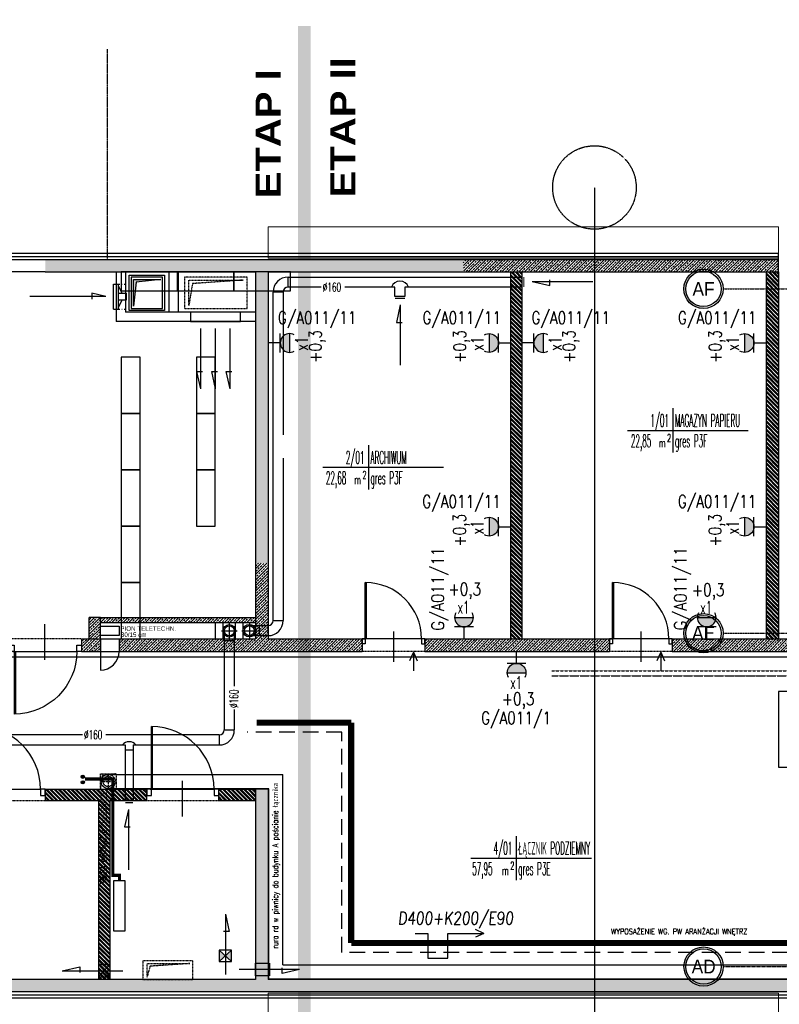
# Model space of a CAD drawing. Header units: inches. Extents: x -145354 to -97635, y 38777 to 78670.
# Tile 10 of 231: x -144502 to -143289, y 43098 to 44671. Entities that reach past the tile are written whole.
import ezdxf
from ezdxf.enums import TextEntityAlignment as Align

# ---------------------------------------------------------------- set-up
doc = ezdxf.new("R2010")
doc.units = ezdxf.units.IN
doc.header["$MEASUREMENT"] = 0
for name, pattern in [('CENTER', [2, 1.25, -0.25, 0.25, -0.25]), ('DASHDOT', [1, 0.5, -0.25, 0, -0.25]), ('DASHDOT2', [12.7, 6.35, -3.175, 0, -3.175]), ('DASHED', [0.75, 0.5, -0.25]), ('DASHED2', [0.375, 0.25, -0.125]), ('DIVIDE', [31.75, 12.7, -6.35, 0, -6.35, 0, -6.35]), ('HIDDEN', [0.375, 0.25, -0.125])]:
    doc.linetypes.add(name, pattern=pattern)
doc.layers.get('0').update_dxf_attribs({"color": 101})
doc.layers.add('0-sekcje', color=1, linetype='Continuous', lineweight=18)
for name, color, linetype in [('Drz---drzwi', 5, 'Continuous'), ('E-OPIS_POM', 6, 'Continuous'), ('E35', 6, 'Continuous'), ('E50', 3, 'Continuous'), ('E50_kor', 3, 'Continuous'), ('E90_kor', 6, 'Continuous'), ('etapowanie', 142, 'Continuous'), ('Ins-kan', 54, 'Continuous'), ('Ins-tele-opis', 216, 'Continuous'), ('Ins-went', 141, 'Continuous'), ('Ins-wod', 152, 'Continuous'), ('m-went-opis', 86, 'Continuous'), ('m-went-strzałki', 161, 'Continuous'), ('m-went-wentylacja', 255, 'Continuous'), ('m-went-wywiew', 1, 'Continuous'), ('Mw-cr-rury', 160, 'DIVIDE'), ('Mw-wc-rury', 160, 'DASHDOT'), ('Opis-info', 2, 'Continuous'), ('Os-osie glowne', 8, 'CENTER'), ('Os-osie-opis', 8, 'Continuous'), ('Sc-beton', 7, 'Continuous'), ('Sc-beton-hatch', 86, 'Continuous'), ('Sc-cegla pustak', 42, 'Continuous'), ('Sc-cegla pustak-hatch', 8, 'Continuous'), ('Sc-izolacja term-styropian', 151, 'STYROPIAN-KA'), ('Sc-nadproza kon', 5, 'DASHED2'), ('Sc-silikat', 61, 'Continuous'), ('Sch-opis', 51, 'Continuous'), ('W-idok pod', 5, 'DASHED'), ('W-otwor-strop', 126, 'Continuous'), ('W-otwor-strop-nad', 126, 'DASHED2'), ('Wyp-meble', 155, 'Continuous')]:
    doc.layers.add(name, color=color, linetype=linetype)
doc.styles.add('ARIAL_BLACK', font='ariblk.TTF', dxfattribs={"width": 1.2})
doc.styles.add('dwg_opis duży', font='ARIAL.TTF', dxfattribs={"width": 0.9})
doc.styles.add('KA wymiar', font='romans.shx', dxfattribs={"width": 0.6})
doc.styles.add('ROMANS', font='romans', dxfattribs={"width": 0.85})
doc.styles.add('TYTUL2', font='ARIAL.TTF')
doc.styles.add('wymiar', font='romand.shx', dxfattribs={"width": 0.6})
doc.linetypes.add('STYROPIAN-KA', pattern='A,0.0001,-0.1,[135,ltypeshp.shx,S=0.1,R=0,X=-0.1,Y=0],0,[135,ltypeshp.shx,S=0.1,R=180,X=0.1,Y=0],-0.1', length=0.2001)
doc.linetypes.add('ZIGZAG', pattern='A,0.00254,-5.08,[131,ltypeshp.shx,S=5.08,R=0,X=-5.08,Y=0],-10.16,[131,ltypeshp.shx,S=5.08,R=180,X=5.08,Y=0],-5.08', length=20.32254)
pattern_1 = [(45, (-196198.756, 61066.077), (-4.49012806, 4.49012806), []), (45, (-196194.2656, 61066.077), (-4.49012806, 4.49012806), [3.175, -1.5875])]
pattern_2 = [(135, (-196198.7557, 61066.077), (-3.36759605, -3.36759605), []), (135, (-196198.7557, 61068.322), (-3.36759605, -3.36759605), [])]

# ---------------------------------------------------------------- blocks, each defined once
blk = doc.blocks.new('pow')
for p, q in [((0, 0.523), (0, -0.523)), ((-1.075, 0), (1.78, 0))]:
    blk.add_line(p, q)
at = {"style": 'KA wymiar', "width": 0.6}
for s, height, p in [('2', 0.18, (-0.139, -0.27)), ('m', 0.21, (-0.333, -0.401))]:
    blk.add_text(s, height=height, dxfattribs=at).set_placement(p)
at = {"style": 'KA wymiar'}
for tag, width, p in [('01', 0.7, (-0.131, 0.084)), ('000.00', 0.6, (-0.364, -0.401))]:
    blk.add_attdef(tag, text='', height=0.3, dxfattribs=dict(at, width=width)).set_placement(p, align=Align.RIGHT)
blk.add_attdef('POMIESZCZENIE', (0.071, 0.084), '', height=0.3, dxfattribs=at)
at = {"style": 'KA wymiar', "width": 0.8}
blk.add_attdef('POSADZKA', (0.071, -0.401), '', height=0.3, dxfattribs=at)
blk = doc.blocks.new('_opis_osi')
blk.add_hatch(color=256).paths.add_polyline_path([(32, -32), (28.8, -32, -1), (-28.8, -32), (-32, -32, 1)])
for radius in [32, 28.8]:
    blk.add_circle((0, -32), radius)
at = {"style": 'dwg_opis duży', "width": 0.9}
blk.add_attdef('AXNAMEV', text='', height=22.4, rotation=90, dxfattribs=at).set_placement((0, -32), align=Align.MIDDLE_CENTER)
blk = doc.blocks.new('_0630_DRZWI_90')
at = {"ltscale": 7}
for p, q in [((5, 8), (5, 98)), ((6.8, 8), (6.8, 98))]:
    blk.add_line(p, q, dxfattribs=at)
at = {"ltscale": 25}
for p, q in [((50, 19.7), (50, -28.9)), ((5, 8), (0, 8)), ((0, 8), (5, 8)), ((0, 0), (0, 8)), ((5, 0), (0, 0)), ((5, 0), (0, 0)), ((95, 8), (5, 8)), ((5, 8), (5, 0)), ((95, 8), (95, 0)), ((100, 8), (95, 8)), ((95, 0), (100, 0)), ((95, 0), (100, 0)), ((100, 0), (100, 8))]:
    blk.add_line(p, q, dxfattribs=at)
at = {"ltscale": 7}
blk.add_arc((5, 8), 90, 0, 90, dxfattribs=at)
blk = doc.blocks.new('_gfjkhgjhlhjk')
at = {"ltscale": 7}
for p, q in [((7.5, 10), (7.5, 110)), ((9.5, 10), (9.5, 110)), ((56.5, 23.4), (56.5, -33.6))]:
    blk.add_line(p, q, dxfattribs=at)
for points in [[(0, 0), (7.5, 0), (7.5, 10), (0, 10)], [(107.5, 0), (115, 0), (115, 10), (107.5, 10)]]:
    blk.add_lwpolyline(points, close=True, dxfattribs=at)
blk.add_lwpolyline([(5.5, 10), (107.5, 10)], dxfattribs=at)
blk.add_arc((7.5, 10), 100, 0, 90)
blk = doc.blocks.new('W160')
at = {"layer": 'm-went-wywiew', "color": 254, "linetype": 'HIDDEN'}
for p, q in [((-141996.4, 41106.1), (-141996.4, 41081.6)), ((-142008.7, 41093.8), (-141984.1, 41093.8))]:
    blk.add_line(p, q, dxfattribs=at)
at = {"layer": 'm-went-wywiew', "color": 254}
blk.add_circle((-141996.4, 41093.8), 10, dxfattribs=at)
at = {"layer": 'm-went-wywiew'}
blk.add_circle((-141996.4, 41093.8), 8, dxfattribs=at)
blk = doc.blocks.new('st')
at = {"layer": 'm-went-strzałki', "lineweight": -3}
blk.add_line((55839.6, 14820.4), (55867.6, 14826.7), dxfattribs=at)
at = {"layer": 'm-went-strzałki'}
for p, q in [((55839.6, 14820.4), (55936.1, 14820.4)), ((55867.6, 14826.7), (55867.6, 14820.4)), ((55867.6, 14820.4), (55867.6, 14817.6))]:
    blk.add_line(p, q, dxfattribs=at)
blk = doc.blocks.new('_GFKJGKJ')
at = {"linetype": 'DASHED', "ltscale": 0.3}
for p, q in [((-11.2, 0), (11.3, 0)), ((0, 11.3), (0, -11.2))]:
    blk.add_line(p, q, dxfattribs=at)
for radius in [11.3, 8.25]:
    blk.add_circle((0, 0), radius, dxfattribs=at)
blk = doc.blocks.new('_STRZAŁKA_WENT')
for q in [(-6, -14), (0, -30.2), (6, -14)]:
    blk.add_line((0, 0), q)
blk = doc.blocks.new('G1')
at = {"layer": 'E35'}
blk.add_hatch(color=256, dxfattribs=at).paths.add_polyline_path([(10, 22.8), (-10, 22.8, 1)])
for p, q in [((-10, 22.8), (10, 22.8)), ((10, 12.8), (-10, 12.8))]:
    blk.add_line(p, q, dxfattribs=at)
blk.add_arc((0, 22.8), 10, 150, 30, dxfattribs=at)
at = {"layer": 'E50'}
blk.add_line((0, 12.8), (0, 0), dxfattribs=at)

msp = doc.modelspace()

# ---------------------------------------------------------------- hatches: boundary and pattern name
at = {"layer": 'm-went-wentylacja'}
h = msp.add_hatch(color=256, dxfattribs=at)
h.paths.add_polyline_path([(-144398.69, 43461.97, 1), (-144403.94, 43461.97, 1)])
h.paths.add_polyline_path([(-144403.94, 43453.04, 1), (-144398.69, 43453.04, 1)])
at = {"layer": 'm-went-wywiew'}
msp.add_hatch(color=256, dxfattribs=at).paths.add_polyline_path([(-144320.21, 44256.33), (-144320.21, 44213.65), (-144316.1, 44251.95), (-144276.42, 44256.33)])
h = msp.add_hatch(color=256, dxfattribs=at)
h.paths.add_polyline_path([(-144183.62, 43184.79), (-144183.62, 43174.79), (-144174.73, 43174.79), (-144173.62, 43175.79)])
h.paths.add_polyline_path([(-144174.73, 43174.79), (-144183.62, 43174.79), (-144183.62, 43166.79)])
h.paths.add_polyline_path([(-144163.62, 43174.79), (-144172.51, 43174.79), (-144163.62, 43166.79)])
h.paths.add_polyline_path([(-144163.62, 43184.79), (-144173.62, 43175.79), (-144172.51, 43174.79), (-144163.62, 43174.79)])
h = msp.add_hatch(color=256, dxfattribs=at)
h.paths.add_polyline_path([(-144358.21, 43162.11), (-144368.21, 43162.11), (-144368.21, 43153.22), (-144367.21, 43152.11)])
h.paths.add_polyline_path([(-144368.21, 43153.22), (-144368.21, 43162.11), (-144376.21, 43162.11)])
h.paths.add_polyline_path([(-144368.21, 43142.11), (-144368.21, 43151), (-144376.21, 43142.11)])
h.paths.add_polyline_path([(-144358.21, 43142.11), (-144367.21, 43152.11), (-144368.21, 43151), (-144368.21, 43142.11)])
at = {"layer": 'Sc-beton-hatch'}
h = msp.add_hatch(dxfattribs=at)
h.set_pattern_fill('ANSI33', color=256, style=0)
h.set_pattern_definition(pattern_1)
h.paths.add_polyline_path([(-144125.21, 44268.16), (-144125.21, 44137.16), (-144115.21, 44137.16), (-144115.21, 44278.16), (-144139.72, 44278.16), (-144139.72, 44268.16)])
h.paths.add_polyline_path([(-144115.21, 44278.16), (-144115.21, 44288.16), (-144139.72, 44288.16), (-144139.72, 44278.16)])
h.paths.add_polyline_path([(-144115.21, 44278.16), (-143793.38, 44278.16), (-143794.18, 44288.16), (-144115.21, 44288.16)])
h.paths.add_polyline_path([(-144105.21, 44268.16), (-143792.57, 44268.16), (-143793.38, 44278.16), (-144115.21, 44278.16), (-144115.21, 44137.16), (-144105.21, 44137.16)])
h.paths.add_polyline_path([(-144105.21, 44137.16), (-144115.21, 44137.16), (-144115.21, 43803.16), (-144105.21, 43803.16)])
h.paths.add_polyline_path([(-144125.21, 43803.16), (-144115.21, 43803.16), (-144115.21, 44137.16), (-144125.21, 44137.16)])
h.paths.add_polyline_path([(-144426.21, 44278.16), (-144426.21, 44268.16), (-144139.72, 44268.16), (-144139.72, 44278.16)])
h.paths.add_polyline_path([(-144426.21, 44288.16), (-144426.21, 44278.16), (-144139.72, 44278.16), (-144139.72, 44288.16)])
h.paths.add_polyline_path([(-144461.21, 44278.16), (-144461.21, 44268.16), (-144426.21, 44268.16), (-144426.21, 44278.16)])
h.paths.add_polyline_path([(-144426.21, 44278.16), (-144426.21, 44288.16), (-144461.21, 44288.16), (-144461.21, 44278.16)])
h.paths.add_polyline_path([(-144066.6, 44269.7), (-144066.6, 44286.62), (-144049.35, 44286.62), (-144049.35, 44269.7)], flags=9)
h.paths.add_polyline_path([(-144066.6, 44285.19), (-144066.6, 44301.13), (-144049.35, 44301.13), (-144049.35, 44285.19)], flags=9)
h = msp.add_hatch(dxfattribs=at)
h.set_pattern_fill('ANSI33', color=256, style=0)
h.set_pattern_definition(pattern_1)
h.paths.add_polyline_path([(-143584.21, 44278.16), (-143793.38, 44278.16), (-143792.57, 44268.16), (-143584.21, 44268.16)])
h.paths.add_polyline_path([(-143584.21, 44288.16), (-143794.18, 44288.16), (-143793.38, 44278.16), (-143584.21, 44278.16)])
h.paths.add_polyline_path([(-143300.21, 44278.16), (-143584.21, 44278.16), (-143584.21, 44268.16), (-143300.21, 44268.16)])
h.paths.add_polyline_path([(-143300.21, 44288.16), (-143584.21, 44288.16), (-143584.21, 44278.16), (-143300.21, 44278.16)])
h.paths.add_polyline_path([(-143290.21, 44278.16), (-143300.21, 44278.16), (-143300.21, 44268.16), (-143290.21, 44268.16)])
h.paths.add_polyline_path([(-143290.21, 44288.16), (-143300.21, 44288.16), (-143300.21, 44278.16), (-143290.21, 44278.16)])
h = msp.add_hatch(dxfattribs=at)
h.set_pattern_fill('ANSI33', color=256, style=0)
h.set_pattern_definition(pattern_1)
h.paths.add_polyline_path([(-144373.21, 43672.16), (-144403.21, 43672.16), (-144403.21, 43662.16), (-144373.21, 43662.16)])
h.paths.add_polyline_path([(-144373.21, 43682.16), (-144403.21, 43682.16), (-144403.21, 43672.16), (-144373.21, 43672.16)])
h.paths.add_polyline_path([(-144115.21, 43803.16), (-144125.21, 43803.16), (-144125.21, 43682.16), (-144343.21, 43682.16), (-144343.21, 43672.16), (-144115.21, 43672.16)])
h.paths.add_polyline_path([(-144115.21, 43672.16), (-144343.21, 43672.16), (-144343.21, 43662.16), (-144115.21, 43662.16)])
h.paths.add_polyline_path([(-143955.21, 43672.16), (-144115.21, 43672.16), (-144115.21, 43662.16), (-143955.21, 43662.16)])
h.paths.add_polyline_path([(-143955.21, 43682.16), (-144105.21, 43682.16), (-144105.21, 43803.16), (-144115.21, 43803.16), (-144115.21, 43672.16), (-143955.21, 43672.16)])
h.paths.add_polyline_path([(-144066.6, 43663.7), (-144066.6, 43680.62), (-144049.35, 43680.62), (-144049.35, 43663.7)], flags=9)
h.paths.add_polyline_path([(-144123.67, 43751.69), (-144106.75, 43751.69), (-144106.75, 43734.44), (-144123.67, 43734.44)], flags=9)
h.paths.add_polyline_path([(-144123.67, 43774.93), (-144106.75, 43774.93), (-144106.75, 43757.68), (-144123.67, 43757.68)], flags=9)
h = msp.add_hatch(dxfattribs=at)
h.set_pattern_fill('ANSI33', color=256, style=0)
h.set_pattern_definition(pattern_1)
h.paths.add_polyline_path([(-144373.21, 43716.16), (-144391.21, 43716.16), (-144391.21, 43682.16), (-144373.21, 43682.16)])
h.paths.add_polyline_path([(-144125.21, 43716.16), (-144373.21, 43716.16), (-144373.21, 43708.16), (-144125.21, 43708.16)])
h = msp.add_hatch(dxfattribs=at)
h.set_pattern_fill('ANSI33', color=256, style=0)
h.set_pattern_definition(pattern_1)
h.paths.add_polyline_path([(-143855.21, 43672.16), (-143855.21, 43662.16), (-143743.85, 43662.16), (-143744.66, 43672.16)])
h.paths.add_polyline_path([(-143855.21, 43682.16), (-143855.21, 43674.16), (-143855.21, 43672.16), (-143744.66, 43672.16), (-143745.46, 43682.16)])
h.paths.add_polyline_path([(-143584.21, 43672.16), (-143584.21, 43682.16), (-143745.46, 43682.16), (-143744.66, 43672.16)])
h.paths.add_polyline_path([(-143584.21, 43662.16), (-143584.21, 43672.16), (-143744.66, 43672.16), (-143743.85, 43662.16)])
h.paths.add_polyline_path([(-143560.21, 43662.16), (-143560.21, 43672.16), (-143584.21, 43672.16), (-143584.21, 43662.16)])
h.paths.add_polyline_path([(-143560.21, 43672.16), (-143560.21, 43682.16), (-143584.21, 43682.16), (-143584.21, 43672.16)])
h = msp.add_hatch(dxfattribs=at)
h.set_pattern_fill('ANSI33', color=256, style=0)
h.set_pattern_definition(pattern_1)
h.paths.add_polyline_path([(-143300.21, 43672.16), (-143460.21, 43672.16), (-143460.21, 43662.16), (-143300.21, 43662.16)])
h.paths.add_polyline_path([(-143300.21, 43682.16), (-143460.21, 43682.16), (-143460.21, 43674.16), (-143460.21, 43672.16), (-143300.21, 43672.16)])
h.paths.add_polyline_path([(-142981.21, 43672.16), (-143300.21, 43672.16), (-143300.21, 43662.16), (-142981.21, 43662.16)])
h.paths.add_polyline_path([(-142981.21, 43682.16), (-143290.21, 43682.16), (-143300.21, 43682.16), (-143300.21, 43672.16), (-142981.21, 43672.16)])
h = msp.add_hatch(dxfattribs=at)
h.set_pattern_fill('ANSI33', color=256, style=0)
h.set_pattern_definition(pattern_1)
h.paths.add_polyline_path([(-144115.21, 43432.16), (-144125.21, 43432.16), (-144125.21, 43138.16), (-144547.9, 43138.16), (-144547.9, 43128.16), (-144115.21, 43128.16)])
h.paths.add_polyline_path([(-144115.21, 43128.16), (-144547.9, 43128.16), (-144547.9, 43118.16), (-144115.21, 43118.16)])
h.paths.add_polyline_path([(-143853.14, 43128.16), (-144115.21, 43128.16), (-144115.21, 43118.16), (-143853.14, 43118.16)])
h.paths.add_polyline_path([(-143853.14, 43138.16), (-144105.21, 43138.16), (-144105.21, 43432.16), (-144115.21, 43432.16), (-144115.21, 43128.16), (-143853.14, 43128.16)])
h.paths.add_polyline_path([(-144105.21, 43442.16), (-144115.21, 43442.16), (-144115.21, 43432.16), (-144105.21, 43432.16)])
h.paths.add_polyline_path([(-144115.21, 43442.16), (-144125.21, 43442.16), (-144125.21, 43432.16), (-144115.21, 43432.16)])
h.paths.add_polyline_path([(-143700.92, 43128.16), (-143853.14, 43128.16), (-143853.14, 43118.16), (-143700.11, 43118.16)])
h.paths.add_polyline_path([(-143701.72, 43138.16), (-143853.14, 43138.16), (-143853.14, 43128.16), (-143700.92, 43128.16)])
h.paths.add_polyline_path([(-143584.21, 43138.16), (-143701.72, 43138.16), (-143700.92, 43128.16), (-143584.21, 43128.16)])
h.paths.add_polyline_path([(-143584.21, 43128.16), (-143700.92, 43128.16), (-143700.11, 43118.16), (-143584.21, 43118.16)])
h.paths.add_polyline_path([(-143300.21, 43128.16), (-143584.21, 43128.16), (-143584.21, 43118.16), (-143300.21, 43118.16)])
h.paths.add_polyline_path([(-143300.21, 43138.16), (-143584.21, 43138.16), (-143584.21, 43128.16), (-143300.21, 43128.16)])
h.paths.add_polyline_path([(-142981.21, 43128.16), (-143300.21, 43128.16), (-143300.21, 43118.16), (-142981.21, 43118.16)])
h.paths.add_polyline_path([(-142981.21, 43138.16), (-143300.21, 43138.16), (-143300.21, 43128.16), (-142981.21, 43128.16)])
at = {"layer": 'Sc-cegla pustak-hatch'}
h = msp.add_hatch(dxfattribs=at)
h.set_pattern_fill('ANSI32', color=256, scale=0.5, angle=90, style=0)
h.set_pattern_definition(pattern_2)
h.paths.add_polyline_path([(-143700.21, 44268.16), (-143718.21, 44268.16), (-143718.21, 44137.16), (-143700.21, 44137.16)])
h.paths.add_polyline_path([(-143718.21, 43803.16), (-143700.21, 43803.16), (-143700.21, 44137.16), (-143718.21, 44137.16)])
h.paths.add_polyline_path([(-143718.21, 43682.16), (-143700.21, 43682.16), (-143700.21, 43803.16), (-143718.21, 43803.16)])
h.paths.add_polyline_path([(-143717.18, 44260.08), (-143701.24, 44260.08), (-143701.24, 44242.83), (-143717.18, 44242.83)], flags=24)
h.paths.add_polyline_path([(-143717.18, 43751.69), (-143701.24, 43751.69), (-143701.24, 43734.44), (-143717.18, 43734.44)], flags=24)
h.paths.add_polyline_path([(-143717.18, 43774.93), (-143701.24, 43774.93), (-143701.24, 43757.68), (-143717.18, 43757.68)], flags=24)
h = msp.add_hatch(dxfattribs=at)
h.set_pattern_fill('ANSI32', color=256, scale=0.5, angle=90, style=0)
h.set_pattern_definition(pattern_2)
h.paths.add_polyline_path([(-143310.21, 43803.16), (-143300.21, 43803.16), (-143300.21, 44137.16), (-143310.21, 44137.16)])
h.paths.add_polyline_path([(-143300.21, 43803.16), (-143310.21, 43803.16), (-143310.21, 43682.16), (-143300.21, 43682.16)])
h.paths.add_polyline_path([(-143300.21, 43682.16), (-143290.21, 43682.16), (-143290.21, 43803.16), (-143300.21, 43803.16)])
h.paths.add_polyline_path([(-143300.21, 43803.16), (-143290.21, 43803.16), (-143290.21, 44137.16), (-143300.21, 44137.16)])
h.paths.add_polyline_path([(-143290.21, 44268.16), (-143300.21, 44268.16), (-143300.21, 44137.16), (-143290.21, 44137.16)])
h.paths.add_polyline_path([(-143300.21, 44268.16), (-143310.21, 44268.16), (-143310.21, 44137.16), (-143300.21, 44137.16)])
h.paths.add_polyline_path([(-143308.67, 43751.69), (-143291.75, 43751.69), (-143291.75, 43734.44), (-143308.67, 43734.44)], flags=9)
h.paths.add_polyline_path([(-143308.67, 43774.93), (-143291.75, 43774.93), (-143291.75, 43757.68), (-143308.67, 43757.68)], flags=9)
h = msp.add_hatch(dxfattribs=at)
h.set_pattern_fill('ANSI32', color=256, scale=0.5, angle=90, style=0)
h.set_pattern_definition(pattern_2)
h.paths.add_polyline_path([(-144358.21, 43424.16), (-144299.21, 43424.16), (-144299.21, 43432.16), (-144461.21, 43432.16), (-144461.21, 43424.16), (-144376.21, 43424.16), (-144376.21, 43138.16), (-144358.21, 43138.16)])
h.paths.add_polyline_path([(-144299.21, 43432.16), (-144299.21, 43442.16), (-144461.21, 43442.16), (-144461.21, 43432.16)])
h.paths.add_polyline_path([(-144125.21, 43424.16), (-144125.21, 43432.16), (-144184.21, 43432.16), (-144184.21, 43424.16)])
h.paths.add_polyline_path([(-144125.21, 43432.16), (-144125.21, 43442.16), (-144184.21, 43442.16), (-144184.21, 43432.16)])
h.paths.add_polyline_path([(-144576.21, 43424.16), (-144576.21, 43432.16), (-144631.73, 43432.16), (-144631.73, 43424.16)])
h.paths.add_polyline_path([(-144576.21, 43432.16), (-144576.21, 43442.16), (-144631.73, 43442.16), (-144631.73, 43432.16)])
h.paths.add_polyline_path([(-144651.21, 43442.16), (-144651.21, 43432.16), (-144631.73, 43432.16), (-144631.73, 43442.16)])
h.paths.add_polyline_path([(-144651.21, 43432.16), (-144651.21, 43424.16), (-144631.73, 43424.16), (-144631.73, 43432.16)])
h.paths.add_polyline_path([(-144375.18, 43303.69), (-144359.24, 43303.69), (-144359.24, 43286.44), (-144375.18, 43286.44)], flags=24)
at = {"layer": 'W-otwor-strop'}
msp.add_hatch(color=256, dxfattribs=at).paths.add_polyline_path([(-144348.21, 43466.67), (-144370.21, 43463.67), (-144373.21, 43441.67), (-144373.21, 43466.67)])

# ---------------------------------------------------------------- linework, layer by layer
at = {"layer": '0-sekcje'}
for points in [[(-144105.21, 44290.16), (-144105.21, 44290.16), (-144105.21, 44290.16), (-143290.21, 44290.16), (-143290.21, 44340.16), (-144105.21, 44340.16), (-144105.21, 44290.16)], [(-144105.21, 43066.16), (-144105.21, 43066.16), (-144105.21, 43066.16), (-143290.21, 43066.16), (-143290.21, 43116.16), (-144105.21, 43116.16), (-144105.21, 43066.16)]]:
    msp.add_lwpolyline(points, dxfattribs=at)
at = {"layer": 'Drz---drzwi'}
msp.add_lwpolyline([(-144373.21, 43662.16), (-144373.21, 43632.16)], dxfattribs=at)
msp.add_arc((-144373.21, 43662.16), 30, 270, 0, dxfattribs=at)
at = {"layer": 'E50_kor', "linetype": 'DASHED2', "ltscale": 100}
for p, q in [((-143987.51, 43533.38), (-144138.78, 43533.38)), ((-143987.51, 43181.44), (-143987.51, 43533.38)), ((-143125.24, 43181.44), (-143987.51, 43181.44))]:
    msp.add_line(p, q, dxfattribs=at)
at = {"layer": 'E50_kor', "const_width": 10}
for points in [[(-143972.51, 43548.38), (-144123.78, 43548.38)], [(-143972.51, 43196.44), (-143972.51, 43548.38)], [(-143110.24, 43196.44), (-143972.51, 43196.44)]]:
    msp.add_lwpolyline(points, dxfattribs=at)
at = {"layer": 'E90_kor', "ltscale": 15}
for q in [(-143774.15, 43218.04), (-143774.15, 43205.56)]:
    msp.add_line((-143760.98, 43211.8), q, dxfattribs=at)
msp.add_lwpolyline([(-143870.33, 43211.8), (-143850, 43211.8), (-143850, 43172.39), (-143818.39, 43172.39), (-143818.39, 43211.8), (-143760.98, 43211.8)], dxfattribs=at)
at = {"layer": 'etapowanie', "linetype": 'DASHED', "const_width": 20}
msp.add_lwpolyline([(-144047.51, 44661.15), (-144047.51, 42989.56)], dxfattribs=at)
at = {"layer": 'Ins-kan', "linetype": 'DASHED', "ltscale": 0.5}
msp.add_line((-143584.21, 44403.16), (-143584.21, 42565.23), dxfattribs=at)
msp.add_circle((-143584.21, 44403.16), 66.67, dxfattribs=at)
at = {"layer": 'Ins-tele-opis'}
msp.add_lwpolyline([(-144373.21, 43702.66), (-144343.21, 43702.66), (-144343.21, 43687.66), (-144373.21, 43687.66)], close=True, dxfattribs=at)
at = {"layer": 'Ins-wod'}
msp.add_line((-142981.21, 43652.9), (-144675.98, 43652.9), dxfattribs=at)
at = {"layer": 'Ins-wod', "linetype": 'DASHED2'}
for points in [[(-144360.76, 43465.41), (-144081.71, 43465.41)], [(-144081.71, 43161.66), (-144081.71, 43465.41)], [(-144360.76, 43442.91), (-144104.21, 43442.91)], [(-144104.21, 43139.16), (-144104.21, 43442.91)], [(-144081.71, 43161.66), (-142999.21, 43161.66)], [(-144104.21, 43139.16), (-142999.21, 43139.16)]]:
    msp.add_lwpolyline(points, dxfattribs=at)
at = {"layer": 'm-went-strzałki', "ltscale": 10}
for p, q in [((-144364.62, 44229.12), (-144485.78, 44229.12)), ((-144386.98, 44234.2), (-144387.05, 44224.91))]:
    msp.add_line(p, q, dxfattribs=at)
at = {"layer": 'm-went-strzałki', "lineweight": -3}
msp.add_line((-144364.62, 44229.12), (-144386.98, 44234.2), dxfattribs=at)
at = {"layer": 'm-went-wentylacja', "linetype": 'Continuous'}
for p, q in [((-144352.17, 44208.83), (-144352.17, 44248.48)), ((-144352.17, 44248.48), (-144344.24, 44248.48)), ((-144348.21, 44248.48), (-144348.21, 44208.83)), ((-144344.24, 44208.83), (-144344.24, 44248.48)), ((-144338.22, 44234.22), (-144344.24, 44245.43)), ((-144352.17, 44208.83), (-144344.24, 44208.83)), ((-144344.24, 44211.88), (-144338.22, 44223.1))]:
    msp.add_line(p, q, dxfattribs=at)
at = {"layer": 'm-went-wentylacja'}
for p, q in [((-144352.04, 43295.79), (-144352.04, 43215.79)), ((-144333.34, 43295.79), (-144352.04, 43295.79)), ((-144333.34, 43215.79), (-144333.34, 43295.79)), ((-144352.04, 43215.79), (-144333.34, 43215.79))]:
    msp.add_line(p, q, dxfattribs=at)
at = {"layer": 'm-went-wentylacja', "linetype": 'Continuous'}
msp.add_lwpolyline([(-144344.24, 44234.22), (-144332.2, 44234.22), (-144332.2, 44223.1), (-144344.24, 44223.1)], close=True, dxfattribs=at)
at = {"layer": 'm-went-wentylacja', "linetype": 'DASHDOT', "const_width": 5}
msp.add_lwpolyline([(-144342.63, 43296.02), (-144342.63, 43304.55), (-144353.31, 43304.55), (-144353.31, 43458.33), (-144397.88, 43458.33)], dxfattribs=at)
at = {"layer": 'm-went-wentylacja'}
for centre in [(-144401.31, 43461.97), (-144401.31, 43453.04)]:
    msp.add_circle(centre, 2.63, dxfattribs=at)
at = {"layer": 'm-went-wywiew'}
for p, q in [((-144323.92, 44260.07), (-144323.92, 44210.07)), ((-144273.92, 44260.07), (-144323.92, 44260.07)), ((-144320.21, 44213.65), (-144320.21, 44256.33)), ((-144320.21, 44256.33), (-144276.42, 44256.33)), ((-144276.42, 44256.33), (-144316.1, 44251.95)), ((-144273.92, 44210.07), (-144273.92, 44260.07)), ((-144073.38, 44260.06), (-143700.21, 44260.06)), ((-143700.21, 44260.06), (-143700.21, 44244.06)), ((-144316.1, 44251.95), (-144320.21, 44213.65)), ((-144020.4, 44244.06), (-144073.38, 44244.06)), ((-143902.79, 44244.06), (-143982.98, 44244.06)), ((-143902.79, 44229.06), (-143902.79, 44244.06)), ((-143700.21, 44244.06), (-143886.79, 44244.06)), ((-143886.79, 44244.06), (-143886.79, 44229.06)), ((-144097.38, 43711.3), (-144097.38, 44236.06)), ((-144081.38, 44236.06), (-144081.38, 44008)), ((-143886.79, 44229.06), (-143902.79, 44229.06)), ((-144323.92, 44210.07), (-144273.92, 44210.07)), ((-144229.21, 44204.16), (-144229.21, 44189.16)), ((-144149.21, 44204.16), (-144229.21, 44204.16)), ((-144149.21, 44189.16), (-144149.21, 44204.16)), ((-144229.21, 44189.16), (-144149.21, 44189.16)), ((-144229.21, 44189.16), (-144149.21, 44189.16)), ((-144081.38, 43970.58), (-144081.38, 43711.3)), ((-144175.26, 43695.12), (-144175.26, 43536.66)), ((-144159.26, 43695.12), (-144159.26, 43606.76)), ((-144135.21, 43703.3), (-144105.21, 43703.3)), ((-144135.21, 43687.3), (-144105.21, 43687.3)), ((-144159.26, 43569.34), (-144159.26, 43536.66)), ((-144401.83, 43528.66), (-144595.85, 43528.66)), ((-144183.26, 43528.66), (-144364.41, 43528.66)), ((-144595.85, 43512.66), (-144333.4, 43512.66)), ((-144333.4, 43512.66), (-144333.4, 43424.16)), ((-144320.9, 43512.66), (-144320.9, 43424.16)), ((-144320.9, 43512.66), (-144183.26, 43512.66)), ((-144183.62, 43184.79), (-144183.62, 43166.79)), ((-144163.62, 43184.79), (-144183.62, 43184.79)), ((-144183.62, 43184.79), (-144163.62, 43166.79)), ((-144183.62, 43166.79), (-144163.62, 43184.79)), ((-144163.62, 43166.79), (-144163.62, 43184.79)), ((-144358.21, 43162.11), (-144376.21, 43162.11)), ((-144376.21, 43162.11), (-144376.21, 43142.11)), ((-144358.21, 43162.11), (-144376.21, 43142.11)), ((-144376.21, 43162.11), (-144358.21, 43142.11)), ((-144183.62, 43166.79), (-144163.62, 43166.79)), ((-144125.21, 43164.17), (-144105.21, 43164.17)), ((-144125.21, 43144.17), (-144125.21, 43164.17)), ((-144102.34, 43144.17), (-144102.34, 43164.17)), ((-144376.21, 43142.11), (-144358.21, 43142.11)), ((-144105.21, 43144.17), (-144125.21, 43144.17))]:
    msp.add_line(p, q, dxfattribs=at)
at = {"layer": 'm-went-wywiew', "color": 254}
msp.add_lwpolyline([(-144327.24, 44263.36), (-144270.76, 44263.36), (-144270.76, 44206.92), (-144327.24, 44206.92)], close=True, dxfattribs=at)
at = {"layer": 'm-went-wywiew', "const_width": 2}
for points in [[(-144073.38, 44244.06), (-144073.38, 44260.06)], [(-143700.21, 44260.06), (-143700.21, 44244.06)], [(-143697.01, 44260.06), (-143697.01, 44244.06)], [(-144081.38, 44236.06), (-144097.38, 44236.06)], [(-143902.79, 44229.06), (-143886.79, 44229.06)], [(-143902.79, 44226.22), (-143886.79, 44226.22)], [(-144229.21, 44189.16), (-144149.21, 44189.16)], [(-144097.38, 43711.3), (-144081.38, 43711.3)], [(-144119.38, 43703.3), (-144119.38, 43687.3)], [(-144105.38, 43703.3), (-144105.38, 43687.3)], [(-144175.26, 43679.12), (-144159.36, 43679.12)], [(-144175.26, 43536.66), (-144159.26, 43536.66)], [(-144183.26, 43528.66), (-144183.26, 43512.66)], [(-144320.9, 43504.66), (-144333.4, 43504.66)], [(-144333.4, 43424.16), (-144320.9, 43424.16)], [(-144333.4, 43420.46), (-144320.9, 43420.46)], [(-144105.21, 43144.17), (-144105.21, 43164.17)]]:
    msp.add_lwpolyline(points, dxfattribs=at)
at = {"layer": 'm-went-wywiew'}
for points in [[(-144081.38, 44236.06), (-144097.38, 44236.06)], [(-144097.38, 43711.3), (-144081.38, 43711.3)]]:
    msp.add_lwpolyline(points, dxfattribs=at)
for centre, radius, start, end in [((-144073.38, 44236.06), 24, 90, 180), ((-144073.38, 44236.06), 8, 90, 180), ((-143894.79, 44238.99), 14.56, 20.37488, 159.62512), ((-144105.38, 43711.3), 8, 270, 0), ((-144105.38, 43711.3), 24, 270, 0), ((-144183.26, 43536.66), 8, 270, 0), ((-144183.26, 43536.66), 24, 270, 0), ((-144327.15, 43504.66), 13.27, 37.07794, 142.92206)]:
    msp.add_arc(centre, radius, start, end, dxfattribs=at)
at = {"layer": 'Mw-cr-rury', "ltscale": 0.03}
msp.add_line((-143652.31, 43630.86), (-142539.08, 43630.86), dxfattribs=at)
at = {"layer": 'Mw-wc-rury'}
msp.add_line((-143652.31, 43623.26), (-142547.93, 43623.26), dxfattribs=at)
at = {"layer": 'Os-osie glowne'}
msp.add_line((-143378.57, 43158.75), (-138190.06, 43158.75), dxfattribs=at)
for points in [[(-143378.77, 44241.16), (-138190.25, 44241.16)], [(-143378.77, 43691.16), (-138190.25, 43691.16)]]:
    msp.add_lwpolyline(points, dxfattribs=at)
at = {"layer": 'Sc-beton'}
for p, q in [((-144461.21, 44288.16), (-143290.21, 44288.16)), ((-144461.21, 44268.16), (-144125.21, 44268.16)), ((-144105.21, 44268.16), (-143290.21, 44268.16)), ((-144105.21, 44268.16), (-144105.21, 43682.16)), ((-144105.21, 43442.16), (-144105.21, 43138.16)), ((-142981.21, 43118.16), (-145275.21, 43118.16))]:
    msp.add_line(p, q, dxfattribs=at)
for points in [[(-144581.21, 44288.16), (-144461.21, 44288.16)], [(-143290.21, 44268.16), (-143290.21, 44288.16)], [(-144461.21, 44268.16), (-144581.21, 44268.16)], [(-144125.21, 44268.16), (-144125.21, 43682.16)], [(-144403.21, 43682.16), (-144125.21, 43682.16)], [(-144403.21, 43682.16), (-144403.21, 43662.16)], [(-144373.21, 43682.16), (-144373.21, 43662.16)], [(-144343.21, 43682.16), (-144343.21, 43662.16)], [(-144105.21, 43682.16), (-143955.21, 43682.16)], [(-143955.21, 43682.16), (-143955.21, 43662.16)], [(-143855.21, 43682.16), (-143560.21, 43682.16)], [(-143855.21, 43682.16), (-143855.21, 43662.16)], [(-143560.21, 43682.16), (-143560.21, 43662.16)], [(-143460.21, 43682.16), (-143290.21, 43682.16)], [(-143460.21, 43682.16), (-143460.21, 43662.16)], [(-143290.21, 43682.16), (-142981.21, 43682.16)], [(-144403.21, 43662.16), (-143955.21, 43662.16)], [(-143855.21, 43662.16), (-143560.21, 43662.16)], [(-143460.21, 43662.16), (-142981.21, 43662.16)], [(-144105.21, 43442.16), (-144125.21, 43442.16)], [(-144125.21, 43442.16), (-144125.21, 43138.16)], [(-144125.21, 43138.16), (-144651.21, 43138.16)], [(-142981.21, 43138.16), (-144105.21, 43138.16)]]:
    msp.add_lwpolyline(points, dxfattribs=at)
at = {"layer": 'Sc-cegla pustak'}
for p, q in [((-144348.21, 44268.16), (-144348.21, 44189.16)), ((-144333.21, 44268.16), (-144333.21, 44204.16)), ((-144263.21, 44204.16), (-144263.21, 44268.16)), ((-144248.21, 44204.16), (-144248.21, 44268.16)), ((-143310.21, 44268.16), (-143310.21, 43682.16)), ((-143290.21, 44268.16), (-143290.21, 43682.16))]:
    msp.add_line(p, q, dxfattribs=at)
at = {"layer": 'Sc-cegla pustak', "linetype": 'DASHDOT2'}
for p, q in [((-144348.21, 44248.48), (-144333.21, 44248.48)), ((-144348.21, 44208.83), (-144333.21, 44208.83))]:
    msp.add_line(p, q, dxfattribs=at)
at = {"layer": 'Sc-cegla pustak'}
for points in [[(-143718.21, 44268.16), (-143718.21, 43682.16)], [(-143700.21, 44268.16), (-143700.21, 43682.16)], [(-144125.21, 44204.16), (-144333.21, 44204.16)], [(-144125.21, 44189.16), (-144348.21, 44189.16)], [(-144391.21, 43682.16), (-144391.21, 43716.16)], [(-144373.21, 43716.16), (-144391.21, 43716.16)], [(-144373.21, 43682.16), (-144373.21, 43716.16)], [(-144461.21, 43442.16), (-144299.21, 43442.16)], [(-144461.21, 43442.16), (-144461.21, 43424.16)], [(-144299.21, 43424.16), (-144299.21, 43442.16)], [(-144184.21, 43442.16), (-144125.21, 43442.16)], [(-144184.21, 43424.16), (-144184.21, 43442.16)], [(-144461.21, 43424.16), (-144376.21, 43424.16)], [(-144376.21, 43424.16), (-144376.21, 43138.16)], [(-144358.21, 43424.16), (-144358.21, 43138.16)], [(-144358.21, 43424.16), (-144299.21, 43424.16)], [(-144184.21, 43424.16), (-144125.21, 43424.16)]]:
    msp.add_lwpolyline(points, dxfattribs=at)
at = {"layer": 'Sc-izolacja term-styropian', "linetype": 'ByBlock'}
for p, q in [((-145285.21, 44298.16), (-143290.21, 44298.16)), ((-142981.21, 43108.16), (-145285.21, 43108.16))]:
    msp.add_line(p, q, dxfattribs=at)
at = {"layer": 'Sc-izolacja term-styropian', "linetype": 'ZIGZAG', "ltscale": 0.018}
for p, q in [((-145280.21, 44293.16), (-143290.21, 44293.16)), ((-142981.21, 43113.16), (-145280.21, 43113.16))]:
    msp.add_line(p, q, dxfattribs=at)
at = {"layer": 'Sc-izolacja term-styropian', "linetype": 'ByBlock'}
msp.add_lwpolyline([(-143290.21, 44288.16), (-143290.21, 44298.16)], dxfattribs=at)
at = {"layer": 'Sc-nadproza kon', "linetype": 'DASHDOT', "ltscale": 0.5}
for points in [[(-144403.21, 43682.16), (-144518.21, 43682.16)], [(-143855.21, 43662.16), (-143955.21, 43662.16)], [(-143460.21, 43662.16), (-143560.21, 43662.16)], [(-144576.21, 43424.16), (-144461.21, 43424.16)], [(-144299.21, 43424.16), (-144184.21, 43424.16)]]:
    msp.add_lwpolyline(points, dxfattribs=at)
at = {"layer": 'Sc-silikat'}
for p, q in [((-144189.26, 43682.16), (-144189.26, 43708.16)), ((-144177.26, 43682.16), (-144177.26, 43708.16)), ((-144157.26, 43682.16), (-144157.26, 43708.16)), ((-144145.32, 43682.16), (-144145.32, 43708.16))]:
    msp.add_line(p, q, dxfattribs=at)
for points in [[(-144373.21, 43716.16), (-144125.21, 43716.16)], [(-144373.21, 43708.16), (-144125.21, 43708.16)]]:
    msp.add_lwpolyline(points, dxfattribs=at)
at = {"layer": 'W-idok pod'}
msp.add_lwpolyline([(-144362.21, 44623.93), (-144362.21, 44287.99)], dxfattribs=at)
at = {"layer": 'W-otwor-strop'}
msp.add_lwpolyline([(-143103.21, 43477.16), (-143103.21, 43598.16), (-143290.21, 43598.16), (-143290.21, 43477.16)], close=True, dxfattribs=at)
at = {"layer": 'W-otwor-strop-nad', "linetype": 'DASHDOT', "ltscale": 0.5}
for p, q in [((-144238.83, 44260.12), (-144238.83, 44210.12)), ((-144138.83, 44260.12), (-144238.83, 44260.12)), ((-144138.83, 44210.12), (-144138.83, 44260.12)), ((-144231.94, 44214.63), (-144231.94, 44255.24)), ((-144231.94, 44255.24), (-144144.97, 44255.24)), ((-144226.07, 44249.67), (-144231.94, 44214.63)), ((-144144.97, 44255.24), (-144226.07, 44249.67)), ((-144238.83, 44210.12), (-144138.83, 44210.12)), ((-144305.52, 43168.16), (-144305.52, 43138.16)), ((-144225.52, 43168.16), (-144305.52, 43168.16)), ((-144298.54, 43142.03), (-144298.54, 43163.6)), ((-144298.54, 43163.6), (-144230.48, 43163.6)), ((-144293.88, 43159.31), (-144298.54, 43142.03)), ((-144230.48, 43163.6), (-144293.88, 43159.31)), ((-144225.52, 43138.16), (-144225.52, 43168.16)), ((-144305.52, 43138.16), (-144225.52, 43138.16))]:
    msp.add_line(p, q, dxfattribs=at)
for points in [[(-144373.21, 43466.67), (-144348.21, 43466.67), (-144348.21, 43441.67), (-144373.21, 43441.67)], [(-144348.21, 43466.67), (-144370.21, 43463.67), (-144373.21, 43441.67), (-144373.21, 43466.67)]]:
    msp.add_lwpolyline(points, close=True, dxfattribs=at)
at = {"layer": 'Wyp-meble'}
for points in [[(-144339.82, 44238.16), (-144249.82, 44238.16), (-144249.82, 44268.16), (-144339.82, 44268.16)], [(-144249.82, 44238.16), (-144159.82, 44238.16), (-144159.82, 44268.16), (-144249.82, 44268.16)], [(-144159.82, 44238.16), (-144069.82, 44238.16), (-144069.82, 44268.16), (-144159.82, 44268.16)], [(-144339.82, 44132.16), (-144339.82, 44042.16), (-144309.82, 44042.16), (-144309.82, 44132.16)], [(-144219.82, 44132.16), (-144219.82, 44042.16), (-144189.82, 44042.16), (-144189.82, 44132.16)], [(-144339.82, 44042.16), (-144339.82, 43952.16), (-144309.82, 43952.16), (-144309.82, 44042.16)], [(-144219.82, 44042.16), (-144219.82, 43952.16), (-144189.82, 43952.16), (-144189.82, 44042.16)], [(-144339.82, 43952.16), (-144339.82, 43862.16), (-144309.82, 43862.16), (-144309.82, 43952.16)], [(-144219.82, 43952.16), (-144219.82, 43862.16), (-144189.82, 43862.16), (-144189.82, 43952.16)], [(-144339.82, 43862.16), (-144339.82, 43772.16), (-144309.82, 43772.16), (-144309.82, 43862.16)], [(-144339.82, 43772.16), (-144339.82, 43682.16), (-144309.82, 43682.16), (-144309.82, 43772.16)]]:
    msp.add_lwpolyline(points, close=True, dxfattribs=at)

# ---------------------------------------------------------------- block references
at = {"layer": 'Drz---drzwi'}
for name, p in [('_0630_DRZWI_90', (-143955.21, 43674.16)), ('_0630_DRZWI_90', (-143560.21, 43674.16)), ('_gfjkhgjhlhjk', (-144576.21, 43432.16)), ('_gfjkhgjhlhjk', (-144299.21, 43432.16))]:
    msp.add_blockref(name, p, dxfattribs=at)
at = {"layer": 'Drz---drzwi', "xscale": -1, "rotation": 180}
msp.add_blockref('_gfjkhgjhlhjk', (-144518.21, 43672.16), dxfattribs=at)
at = {"layer": 'E-OPIS_POM'}
ref = msp.add_blockref('pow', (-143458.96, 44015.21), dxfattribs=dict(at, xscale=67.5, yscale=67.5, zscale=67.5))
ref.add_attrib('000.00', '22,85', dxfattribs={"layer": '0', "height": 20.25, "style": 'KA wymiar', "width": 0.418387}).set_placement((-143493.33, 43988.14), align=Align.RIGHT)
ref.add_attrib('01', '1/01', dxfattribs={"layer": '0', "height": 20.25, "style": 'KA wymiar', "width": 0.418387}).set_placement((-143465.13, 44020.91), align=Align.RIGHT)
ref.add_attrib('POMIESZCZENIE', 'MAGAZYN PAPIERU', (-143455.62, 44020.91), dxfattribs={"layer": '0', "height": 20.25, "style": 'KA wymiar', "width": 0.418387})
ref.add_attrib('POSADZKA', 'gres P3F', (-143455.62, 43988.14), dxfattribs={"layer": '0', "height": 20.25, "style": 'KA wymiar', "width": 0.418387})
ref = msp.add_blockref('pow', (-143945.24, 43956.24), dxfattribs=dict(at, xscale=67.5, yscale=67.5, zscale=67.5))
ref.add_attrib('000.00', '22,68', dxfattribs={"layer": '0', "height": 20.25, "style": 'KA wymiar', "width": 0.418387}).set_placement((-143980.41, 43929.18), align=Align.RIGHT)
ref.add_attrib('01', '2/01', dxfattribs={"layer": '0', "height": 20.25, "style": 'KA wymiar', "width": 0.418387}).set_placement((-143951.41, 43961.94), align=Align.RIGHT)
ref.add_attrib('POMIESZCZENIE', 'ARCHIWUM', (-143941.9, 43961.94), dxfattribs={"layer": '0', "height": 20.25, "style": 'KA wymiar', "width": 0.418387})
ref.add_attrib('POSADZKA', 'gres P3F', (-143941.9, 43929.18), dxfattribs={"layer": '0', "height": 20.25, "style": 'KA wymiar', "width": 0.418387})
ref = msp.add_blockref('pow', (-143709.25, 43331.95), dxfattribs=dict(at, xscale=67.5, yscale=67.5, zscale=67.5))
ref.add_attrib('000.00', '57,95', dxfattribs={"layer": '0', "height": 20.25, "style": 'KA wymiar', "width": 0.418387}).set_placement((-143746.78, 43304.88), align=Align.RIGHT)
ref.add_attrib('01', '4/01', dxfattribs={"layer": '0', "height": 20.25, "style": 'KA wymiar', "width": 0.418387}).set_placement((-143715.42, 43337.64), align=Align.RIGHT)
ref.add_attrib('POMIESZCZENIE', 'ŁĄCZNIK PODZIEMNY', (-143705.92, 43337.64), dxfattribs={"layer": '0', "height": 20.25, "style": 'KA wymiar', "width": 0.418387})
ref.add_attrib('POSADZKA', 'gres P3E', (-143705.92, 43304.88), dxfattribs={"layer": '0', "height": 20.25, "style": 'KA wymiar', "width": 0.418387})
at = {"layer": 'E35', "yscale": 1.5, "zscale": 1.5}
for p, xscale, rotation in [((-144105.21, 44154.84), 1.5, 270), ((-143718.21, 44154.84), -1.5, 89.99999999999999), ((-143700.21, 44154.84), 1.5, 270), ((-143310.21, 44154.84), -1.5, 89.99999999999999), ((-143718.21, 43861.31), -1.5, 89.99999999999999), ((-143310.21, 43861.31), -1.5, 89.99999999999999), ((-143708.51, 43662.16), -1.5, 180)]:
    msp.add_blockref('G1', p, dxfattribs=dict(at, xscale=xscale, rotation=rotation))
at = {"layer": 'E35', "xscale": 1.5, "yscale": 1.5, "zscale": 1.5}
for p in [(-143792.54, 43682.16), (-143405, 43682.16)]:
    msp.add_blockref('G1', p, dxfattribs=at)
at = {"layer": 'Ins-went', "xscale": -1}
for p in [(-143873.33, 43661.16), (-143478.33, 43661.16)]:
    msp.add_blockref('_STRZAŁKA_WENT', p, dxfattribs=at)
at = {"layer": 'Ins-wod'}
msp.add_blockref('_GFKJGKJ', (-144360.71, 43454.49), dxfattribs=at)
at = {"layer": 'm-went-strzałki', "xscale": -1}
for p, rotation in [((-199523.13, 59073.3), 180), ((-129073.85, 100055.27), 90), ((-129507.83, 99249.48), 90)]:
    msp.add_blockref('st', p, dxfattribs=dict(at, rotation=rotation))
at = {"layer": 'm-went-strzałki'}
for p, rotation in [((-129392.46, -11758.22), 90), ((-129368.74, -11758.22), 90), ((-129345.62, -11758.22), 90), ((-158994, 99082.12), 270), ((-88215.38, 57974.47), 180)]:
    msp.add_blockref('st', p, dxfattribs=dict(at, rotation=rotation))
msp.add_blockref('st', (-200273.54, 28331.73), dxfattribs=at)
at = {"layer": 'm-went-wywiew'}
for p in [(-2170.88, 2601.27), (-2138.82, 2601.46)]:
    msp.add_blockref('W160', p, dxfattribs=at)
at = {"layer": 'Os-osie-opis'}
ref = msp.add_blockref('_opis_osi', (-143378.77, 44241.16), dxfattribs=dict(at, xscale=0.9799999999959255, yscale=0.9799999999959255, zscale=0.9799999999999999, rotation=270))
ref.add_attrib('AXNAMEV', 'AF', dxfattribs={"layer": '0', "height": 21.952, "style": 'dwg_opis duży', "width": 0.9}).set_placement((-143409.97, 44241.16), align=Align.MIDDLE_CENTER)
ref = msp.add_blockref('_opis_osi', (-143378.77, 43691.16), dxfattribs=dict(at, xscale=0.9799999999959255, yscale=0.9799999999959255, zscale=0.9799999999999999, rotation=270))
ref.add_attrib('AXNAMEV', 'AE', dxfattribs={"layer": '0', "height": 21.952, "style": 'dwg_opis duży', "width": 0.9}).set_placement((-143409.97, 43691.16), align=Align.MIDDLE_CENTER)
ref = msp.add_blockref('_opis_osi', (-143378.57, 43158.75), dxfattribs=dict(at, xscale=0.9799999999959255, yscale=0.9799999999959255, zscale=0.9799999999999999, rotation=270))
ref.add_attrib('AXNAMEV', 'AD', dxfattribs={"layer": '0', "height": 21.952, "style": 'dwg_opis duży', "width": 0.9}).set_placement((-143409.77, 43158.75), align=Align.MIDDLE_CENTER)

# ---------------------------------------------------------------- texts
at = {"layer": 'E35', "style": 'ROMANS'}
for s, rotation, width, p in [('G/A011/11', 0, 0.8, (-144027.07, 44193.73)), ('G/A011/11', 360, 0.8, (-143796.11, 44193.73)), ('G/A011/11', 0, 0.8, (-143622.07, 44193.73)), ('G/A011/11', 360, 0.8, (-143388.18, 44193.73)), ('x1', 90, 0.7, (-144051.88, 44153.91)), ('+0,3', 90, 0.8, (-144026.88, 44149.29)), ('+0,3', 90, 0.8, (-143796.29, 44149.29)), ('x1', 90, 0.7, (-143771.3, 44153.91)), ('x1', 90, 0.7, (-143646.88, 44153.91)), ('+0,3', 90, 0.8, (-143621.88, 44149.29)), ('+0,3', 90, 0.8, (-143388.36, 44149.29)), ('x1', 90, 0.7, (-143363.37, 44153.91)), ('G/A011/11', 360, 0.8, (-143796.43, 43900.21)), ('G/A011/11', 360, 0.8, (-143388.43, 43900.21)), ('+0,3', 90, 0.8, (-143796.53, 43855.77)), ('x1', 90, 0.7, (-143771.54, 43860.38)), ('+0,3', 90, 0.8, (-143388.53, 43855.77)), ('x1', 90, 0.7, (-143363.54, 43860.38)), ('G/A011/11', 90, 0.85, (-143833.07, 43761.91)), ('G/A011/11', 90, 0.85, (-143445.53, 43762.49)), ('+0,3', 360, 0.8, (-143791.13, 43758.65)), ('+0,3', 360, 0.8, (-143402.51, 43757.44)), ('x1', 360, 0.6, (-143793.22, 43732.69)), ('x1', 360, 0.6, (-143405.68, 43732.39))]:
    msp.add_text(s, height=20, rotation=rotation, dxfattribs=dict(at, width=width)).set_placement(p, align=Align.MIDDLE)
for s, width, p in [('x1', 0.6, (-143709.19, 43612.39)), ('+0,3', 0.8, (-143706.01, 43583.4)), ('G/A011/1', 0.8, (-143709.34, 43554.45))]:
    msp.add_text(s, height=20, dxfattribs=dict(at, width=width)).set_placement(p, align=Align.MIDDLE)
at = {"layer": 'E90_kor', "ltscale": 15, "style": 'ROMANS', "oblique": 5, "width": 0.8}
msp.add_text('D400+K200/E90', height=20, dxfattribs=at).set_placement((-143898.05, 43226.04))
at = {"layer": 'etapowanie', "linetype": 'DASHED', "style": 'ARIAL_BLACK'}
for s, p in [('ETAP II', (-143986.12, 44499.35)), ('ETAP I', (-144105.37, 44488.92))]:
    msp.add_text(s, height=40, rotation=90, dxfattribs=at).set_placement(p, align=Align.MIDDLE)
at = {"layer": 'Ins-tele-opis', "style": 'TYTUL2'}
for s, height, p in [('30/15 cm', 7.12, (-144319.96, 43688.97)), ('PION TELETECHN.', 7.1196, (-144296.78, 43698.64))]:
    msp.add_text(s, height=height, dxfattribs=at).set_placement(p, align=Align.MIDDLE)
at = {"layer": 'm-went-opis', "style": 'wymiar', "width": 0.6}
for s, height, rotation, p in [('%%c160', 14.313, 359.94143, (-144018.05, 44236.78, 0)), ('%%c160', 14.313, 89.94143, (-144152.88, 43571.68, 0)), ('%%c160', 14.313, 359.94143, (-144399.48, 43521.95, 0)), ('TRASA INSTALACJI CHŁODNICZEJ', 10.0191, 89.94143, (-144362.81, 43290.78, 0))]:
    msp.add_text(s, height=height, rotation=rotation, dxfattribs=at).set_placement(p)
at = {"layer": 'Opis-info', "style": 'ROMANS', "width": 0.7}
msp.add_text('rura rd w piwnicy do budynku A pościanie łącznika', height=9, rotation=90, dxfattribs=at).set_placement((-144092.61, 43319.8), align=Align.MIDDLE)
at = {"layer": 'Sch-opis', "style": 'ROMANS', "width": 0.7}
msp.add_text('WYPOSAŻENIE WG. PW ARANŻACJI WNĘTRZ', height=9, dxfattribs=at).set_placement((-143557.42, 43210.27))

doc.saveas('drawing.dxf')
